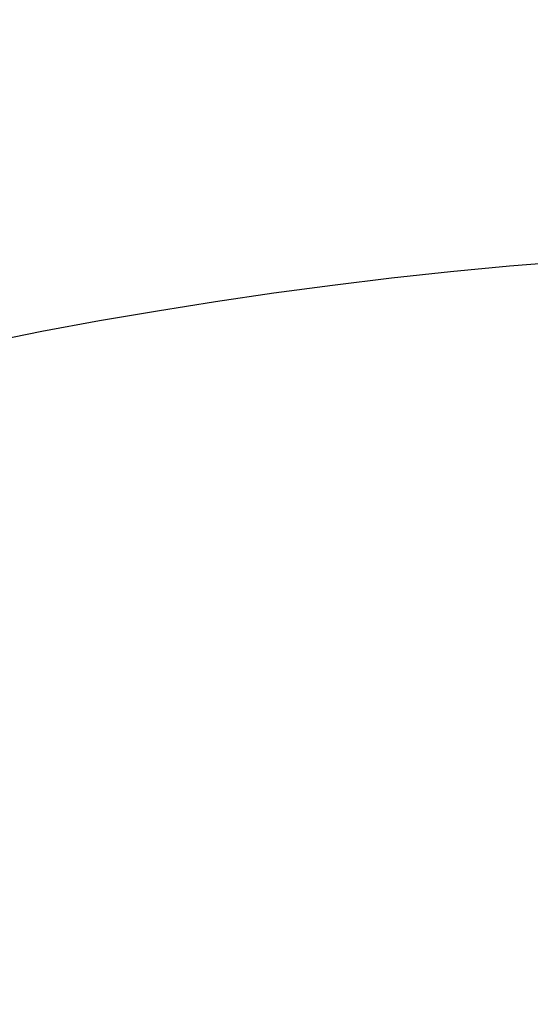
# Model space of a CAD drawing. Header units: millimetres. Extents: x 269 to 445, y 52 to 491.
# Tile 56 of 88: x 352.91 to 355.13, y 108.1 to 112.39. Entities that reach past the tile are written whole.
import ezdxf

# ---------------------------------------------------------------- set-up
doc = ezdxf.new("R2010")
doc.units = ezdxf.units.MM
doc.header["$LTSCALE"] = 47.498
doc.layers.get('0').update_dxf_attribs({"linetype": 'CONTINUOUS'})
doc.layers.add('KONSTR_EL', color=7, linetype='CONTINUOUS')

msp = doc.modelspace()

# ---------------------------------------------------------------- linework, layer by layer
at = {"color": 7, "linetype": 'CONTINUOUS'}
for radius, start, end in [(74, 15.68035, 164.31965), (60, 5.73917, 174.26083)]:
    msp.add_arc((356.8653, 90.996), radius, start, end, dxfattribs=at)
at = {"layer": 'KONSTR_EL', "color": 4, "linetype": 'CONTINUOUS'}
for radius in [34, 27.2, 20.4]:
    msp.add_circle((356.8653, 90.996), radius, dxfattribs=at)

doc.saveas('drawing.dxf')
